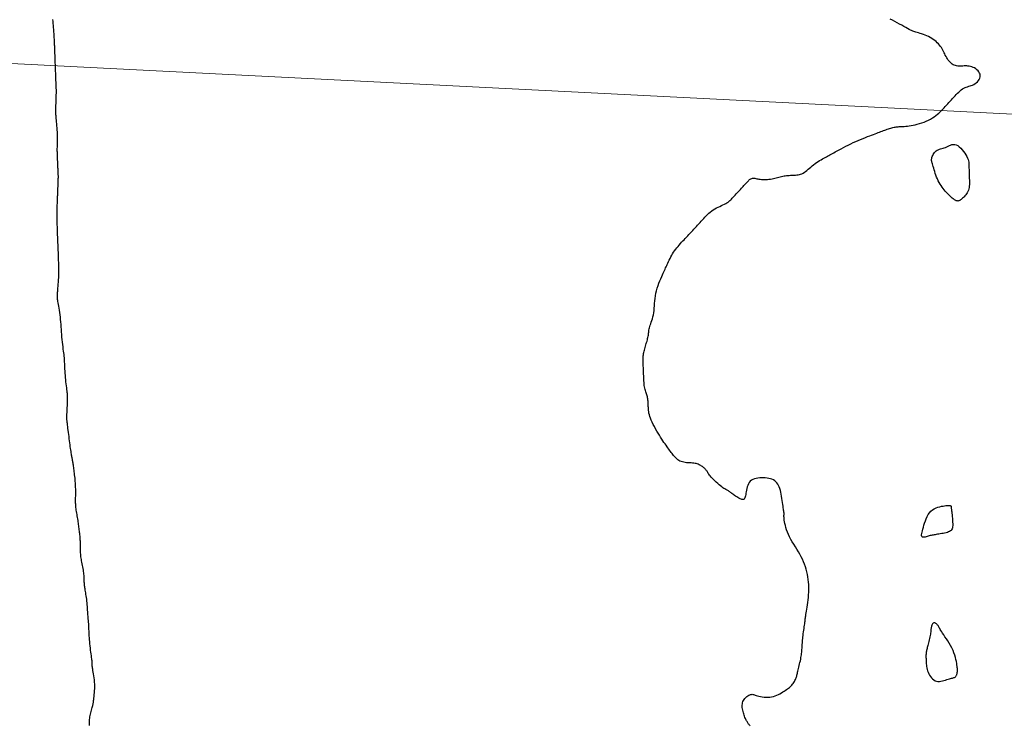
# Model space of a CAD drawing. Header units: millimetres. Extents: x 32690613 to 32693367, y 5343692 to 5344708.
# Tile 60 of 256: x 32692224 to 32692272, y 5343937 to 5343972. Entities that reach past the tile are written whole.
import ezdxf

# ---------------------------------------------------------------- set-up
doc = ezdxf.new("R2010")
doc.units = ezdxf.units.MM
doc.header["$LTSCALE"] = 20
doc.layers.get('0').update_dxf_attribs({"lineweight": 18})
doc.layers.get('Defpoints').update_dxf_attribs({"color": 11, "lineweight": 18})
doc.layers.add('02-DGM_HL_494.50', color=132, linetype='Continuous')
doc.layers.add('02-DGM_HL_495.00', color=142, linetype='Continuous')

# ---------------------------------------------------------------- blocks, each defined once
blk = doc.blocks.new('A$C78070446')
blk.add_line((4469459.192, 5342510.292), (4470208.776, 5342443.041))

msp = doc.modelspace()

# ---------------------------------------------------------------- linework, layer by layer
at = {"layer": '02-DGM_HL_494.50', "elevation": 494.5, "flags": 128}
msp.add_lwpolyline([(32692259.259, 5343937.14), (32692259.235, 5343937.173), (32692259.213, 5343937.204), (32692259.191, 5343937.234), (32692259.17, 5343937.263), (32692259.15, 5343937.292), (32692259.131, 5343937.322), (32692259.111, 5343937.353), (32692259.092, 5343937.387), (32692259.072, 5343937.424), (32692259.052, 5343937.465), (32692259.031, 5343937.51), (32692259.01, 5343937.559), (32692258.99, 5343937.612), (32692258.969, 5343937.668), (32692258.95, 5343937.726), (32692258.932, 5343937.786), (32692258.916, 5343937.847), (32692258.901, 5343937.909), (32692258.89, 5343937.971), (32692258.882, 5343938.033), (32692258.878, 5343938.094), (32692258.878, 5343938.155), (32692258.884, 5343938.214), (32692258.895, 5343938.272), (32692258.913, 5343938.329), (32692258.938, 5343938.383), (32692258.971, 5343938.435), (32692259.011, 5343938.484), (32692259.054, 5343938.529), (32692259.101, 5343938.57), (32692259.15, 5343938.606), (32692259.198, 5343938.636), (32692259.245, 5343938.659), (32692259.288, 5343938.675), (32692259.328, 5343938.683), (32692259.364, 5343938.684), (32692259.399, 5343938.68), (32692259.435, 5343938.67), (32692259.473, 5343938.657), (32692259.517, 5343938.641), (32692259.566, 5343938.623), (32692259.625, 5343938.605), (32692259.693, 5343938.587), (32692259.77, 5343938.57), (32692259.854, 5343938.556), (32692259.942, 5343938.545), (32692260.035, 5343938.538), (32692260.129, 5343938.537), (32692260.223, 5343938.542), (32692260.315, 5343938.555), (32692260.404, 5343938.576), (32692260.489, 5343938.603), (32692260.57, 5343938.636), (32692260.648, 5343938.674), (32692260.722, 5343938.714), (32692260.793, 5343938.756), (32692260.859, 5343938.798), (32692260.922, 5343938.839), (32692260.981, 5343938.877), (32692261.037, 5343938.914), (32692261.089, 5343938.95), (32692261.137, 5343938.985), (32692261.183, 5343939.02), (32692261.225, 5343939.056), (32692261.265, 5343939.094), (32692261.302, 5343939.133), (32692261.337, 5343939.175), (32692261.369, 5343939.218), (32692261.398, 5343939.264), (32692261.425, 5343939.31), (32692261.45, 5343939.357), (32692261.472, 5343939.403), (32692261.492, 5343939.449), (32692261.51, 5343939.493), (32692261.525, 5343939.536), (32692261.538, 5343939.578), (32692261.55, 5343939.62), (32692261.561, 5343939.664), (32692261.572, 5343939.71), (32692261.583, 5343939.759), (32692261.596, 5343939.814), (32692261.61, 5343939.873), (32692261.626, 5343939.94), (32692261.643, 5343940.011), (32692261.661, 5343940.087), (32692261.68, 5343940.166), (32692261.699, 5343940.245), (32692261.716, 5343940.325), (32692261.733, 5343940.403), (32692261.747, 5343940.479), (32692261.76, 5343940.551), (32692261.77, 5343940.619), (32692261.778, 5343940.684), (32692261.784, 5343940.748), (32692261.79, 5343940.81), (32692261.795, 5343940.871), (32692261.799, 5343940.932), (32692261.802, 5343940.994), (32692261.806, 5343941.058), (32692261.81, 5343941.123), (32692261.815, 5343941.19), (32692261.82, 5343941.259), (32692261.826, 5343941.33), (32692261.833, 5343941.404), (32692261.84, 5343941.481), (32692261.849, 5343941.561), (32692261.859, 5343941.644), (32692261.871, 5343941.728), (32692261.883, 5343941.814), (32692261.895, 5343941.898), (32692261.907, 5343941.98), (32692261.918, 5343942.058), (32692261.929, 5343942.131), (32692261.938, 5343942.198), (32692261.946, 5343942.257), (32692261.953, 5343942.311), (32692261.959, 5343942.362), (32692261.966, 5343942.412), (32692261.972, 5343942.465), (32692261.98, 5343942.522), (32692261.989, 5343942.586), (32692262.001, 5343942.659), (32692262.014, 5343942.743), (32692262.03, 5343942.838), (32692262.047, 5343942.941), (32692262.064, 5343943.052), (32692262.08, 5343943.169), (32692262.095, 5343943.29), (32692262.109, 5343943.414), (32692262.119, 5343943.539), (32692262.126, 5343943.664), (32692262.13, 5343943.79), (32692262.13, 5343943.915), (32692262.125, 5343944.04), (32692262.116, 5343944.164), (32692262.103, 5343944.289), (32692262.085, 5343944.413), (32692262.062, 5343944.538), (32692262.033, 5343944.661), (32692262, 5343944.785), (32692261.961, 5343944.909), (32692261.917, 5343945.032), (32692261.868, 5343945.155), (32692261.814, 5343945.278), (32692261.754, 5343945.401), (32692261.69, 5343945.524), (32692261.62, 5343945.646), (32692261.547, 5343945.768), (32692261.472, 5343945.89), (32692261.397, 5343946.01), (32692261.324, 5343946.13), (32692261.255, 5343946.249), (32692261.19, 5343946.367), (32692261.133, 5343946.484), (32692261.084, 5343946.599), (32692261.043, 5343946.712), (32692261.01, 5343946.82), (32692260.983, 5343946.923), (32692260.961, 5343947.019), (32692260.945, 5343947.108), (32692260.933, 5343947.186), (32692260.925, 5343947.254), (32692260.92, 5343947.311), (32692260.917, 5343947.357), (32692260.916, 5343947.394), (32692260.917, 5343947.423), (32692260.918, 5343947.446), (32692260.92, 5343947.464), (32692260.922, 5343947.479), (32692260.923, 5343947.492), (32692260.923, 5343947.505), (32692260.922, 5343947.519), (32692260.92, 5343947.536), (32692260.917, 5343947.557), (32692260.913, 5343947.585), (32692260.907, 5343947.62), (32692260.901, 5343947.665), (32692260.893, 5343947.722), (32692260.883, 5343947.79), (32692260.873, 5343947.869), (32692260.861, 5343947.956), (32692260.847, 5343948.05), (32692260.833, 5343948.149), (32692260.817, 5343948.25), (32692260.8, 5343948.351), (32692260.782, 5343948.45), (32692260.762, 5343948.546), (32692260.74, 5343948.637), (32692260.716, 5343948.724), (32692260.687, 5343948.805), (32692260.655, 5343948.88), (32692260.617, 5343948.949), (32692260.573, 5343949.01), (32692260.523, 5343949.064), (32692260.465, 5343949.11), (32692260.401, 5343949.149), (32692260.33, 5343949.18), (32692260.254, 5343949.205), (32692260.174, 5343949.224), (32692260.09, 5343949.238), (32692260.004, 5343949.247), (32692259.914, 5343949.252), (32692259.824, 5343949.253), (32692259.734, 5343949.249), (32692259.645, 5343949.24), (32692259.559, 5343949.225), (32692259.477, 5343949.203), (32692259.401, 5343949.172), (32692259.333, 5343949.133), (32692259.273, 5343949.084), (32692259.223, 5343949.025), (32692259.183, 5343948.957), (32692259.15, 5343948.883), (32692259.123, 5343948.805), (32692259.102, 5343948.725), (32692259.086, 5343948.646), (32692259.072, 5343948.568), (32692259.06, 5343948.496), (32692259.048, 5343948.43), (32692259.036, 5343948.371), (32692259.022, 5343948.32), (32692259.007, 5343948.277), (32692258.988, 5343948.243), (32692258.965, 5343948.217), (32692258.938, 5343948.201), (32692258.904, 5343948.195), (32692258.864, 5343948.198), (32692258.818, 5343948.21), (32692258.769, 5343948.23), (32692258.716, 5343948.255), (32692258.662, 5343948.285), (32692258.609, 5343948.318), (32692258.556, 5343948.353), (32692258.506, 5343948.388), (32692258.46, 5343948.422), (32692258.417, 5343948.454), (32692258.377, 5343948.486), (32692258.339, 5343948.515), (32692258.304, 5343948.543), (32692258.27, 5343948.568), (32692258.237, 5343948.591), (32692258.205, 5343948.612), (32692258.173, 5343948.631), (32692258.14, 5343948.648), (32692258.106, 5343948.666), (32692258.069, 5343948.685), (32692258.028, 5343948.708), (32692257.984, 5343948.735), (32692257.934, 5343948.768), (32692257.878, 5343948.808), (32692257.816, 5343948.857), (32692257.749, 5343948.912), (32692257.679, 5343948.973), (32692257.608, 5343949.037), (32692257.539, 5343949.103), (32692257.473, 5343949.167), (32692257.412, 5343949.23), (32692257.359, 5343949.288), (32692257.314, 5343949.341), (32692257.277, 5343949.388), (32692257.247, 5343949.43), (32692257.221, 5343949.469), (32692257.199, 5343949.504), (32692257.179, 5343949.537), (32692257.159, 5343949.569), (32692257.138, 5343949.599), (32692257.115, 5343949.629), (32692257.089, 5343949.66), (32692257.061, 5343949.689), (32692257.031, 5343949.718), (32692256.999, 5343949.747), (32692256.965, 5343949.774), (32692256.93, 5343949.801), (32692256.893, 5343949.826), (32692256.855, 5343949.85), (32692256.815, 5343949.872), (32692256.773, 5343949.893), (32692256.728, 5343949.911), (32692256.68, 5343949.928), (32692256.628, 5343949.943), (32692256.573, 5343949.955), (32692256.512, 5343949.964), (32692256.447, 5343949.971), (32692256.378, 5343949.976), (32692256.306, 5343949.98), (32692256.234, 5343949.984), (32692256.161, 5343949.99), (32692256.089, 5343949.998), (32692256.019, 5343950.01), (32692255.954, 5343950.025), (32692255.893, 5343950.046), (32692255.837, 5343950.072), (32692255.784, 5343950.102), (32692255.736, 5343950.136), (32692255.69, 5343950.174), (32692255.646, 5343950.214), (32692255.605, 5343950.256), (32692255.565, 5343950.299), (32692255.526, 5343950.344), (32692255.488, 5343950.391), (32692255.45, 5343950.438), (32692255.412, 5343950.488), (32692255.373, 5343950.54), (32692255.333, 5343950.594), (32692255.292, 5343950.65), (32692255.249, 5343950.71), (32692255.204, 5343950.772), (32692255.156, 5343950.838), (32692255.107, 5343950.907), (32692255.055, 5343950.981), (32692255.002, 5343951.06), (32692254.947, 5343951.143), (32692254.889, 5343951.232), (32692254.83, 5343951.327), (32692254.769, 5343951.428), (32692254.708, 5343951.533), (32692254.647, 5343951.64), (32692254.588, 5343951.749), (32692254.533, 5343951.857), (32692254.481, 5343951.963), (32692254.436, 5343952.065), (32692254.397, 5343952.161), (32692254.366, 5343952.25), (32692254.342, 5343952.332), (32692254.324, 5343952.409), (32692254.312, 5343952.481), (32692254.303, 5343952.549), (32692254.297, 5343952.614), (32692254.294, 5343952.678), (32692254.291, 5343952.74), (32692254.289, 5343952.803), (32692254.286, 5343952.865), (32692254.282, 5343952.926), (32692254.278, 5343952.987), (32692254.272, 5343953.046), (32692254.265, 5343953.103), (32692254.256, 5343953.158), (32692254.245, 5343953.211), (32692254.231, 5343953.262), (32692254.216, 5343953.31), (32692254.199, 5343953.358), (32692254.182, 5343953.407), (32692254.164, 5343953.456), (32692254.147, 5343953.508), (32692254.132, 5343953.564), (32692254.118, 5343953.623), (32692254.106, 5343953.688), (32692254.096, 5343953.757), (32692254.089, 5343953.83), (32692254.082, 5343953.907), (32692254.077, 5343953.986), (32692254.073, 5343954.067), (32692254.069, 5343954.15), (32692254.066, 5343954.233), (32692254.063, 5343954.316), (32692254.06, 5343954.398), (32692254.056, 5343954.48), (32692254.053, 5343954.559), (32692254.05, 5343954.636), (32692254.047, 5343954.709), (32692254.045, 5343954.778), (32692254.042, 5343954.843), (32692254.04, 5343954.903), (32692254.038, 5343954.959), (32692254.037, 5343955.012), (32692254.037, 5343955.062), (32692254.038, 5343955.111), (32692254.041, 5343955.16), (32692254.046, 5343955.21), (32692254.054, 5343955.261), (32692254.063, 5343955.315), (32692254.075, 5343955.371), (32692254.089, 5343955.429), (32692254.104, 5343955.489), (32692254.12, 5343955.55), (32692254.138, 5343955.612), (32692254.156, 5343955.675), (32692254.174, 5343955.738), (32692254.192, 5343955.801), (32692254.21, 5343955.864), (32692254.228, 5343955.926), (32692254.244, 5343955.988), (32692254.259, 5343956.047), (32692254.273, 5343956.106), (32692254.285, 5343956.162), (32692254.294, 5343956.215), (32692254.302, 5343956.267), (32692254.307, 5343956.316), (32692254.312, 5343956.365), (32692254.318, 5343956.414), (32692254.324, 5343956.465), (32692254.333, 5343956.518), (32692254.345, 5343956.574), (32692254.361, 5343956.635), (32692254.382, 5343956.701), (32692254.406, 5343956.772), (32692254.433, 5343956.849), (32692254.461, 5343956.931), (32692254.489, 5343957.018), (32692254.515, 5343957.11), (32692254.538, 5343957.207), (32692254.557, 5343957.31), (32692254.572, 5343957.417), (32692254.582, 5343957.529), (32692254.591, 5343957.644), (32692254.599, 5343957.763), (32692254.608, 5343957.885), (32692254.62, 5343958.008), (32692254.637, 5343958.133), (32692254.659, 5343958.259), (32692254.689, 5343958.385), (32692254.725, 5343958.51), (32692254.766, 5343958.633), (32692254.81, 5343958.751), (32692254.856, 5343958.865), (32692254.901, 5343958.972), (32692254.945, 5343959.071), (32692254.985, 5343959.161), (32692255.022, 5343959.241), (32692255.054, 5343959.312), (32692255.083, 5343959.377), (32692255.11, 5343959.437), (32692255.136, 5343959.495), (32692255.162, 5343959.551), (32692255.188, 5343959.609), (32692255.216, 5343959.671), (32692255.246, 5343959.737), (32692255.278, 5343959.807), (32692255.313, 5343959.881), (32692255.35, 5343959.957), (32692255.39, 5343960.035), (32692255.433, 5343960.113), (32692255.478, 5343960.191), (32692255.526, 5343960.267), (32692255.576, 5343960.34), (32692255.629, 5343960.412), (32692255.684, 5343960.481), (32692255.741, 5343960.549), (32692255.799, 5343960.616), (32692255.858, 5343960.682), (32692255.917, 5343960.747), (32692255.977, 5343960.812), (32692256.037, 5343960.877), (32692256.097, 5343960.942), (32692256.157, 5343961.007), (32692256.217, 5343961.072), (32692256.277, 5343961.137), (32692256.337, 5343961.202), (32692256.397, 5343961.267), (32692256.457, 5343961.332), (32692256.517, 5343961.396), (32692256.577, 5343961.461), (32692256.637, 5343961.526), (32692256.697, 5343961.591), (32692256.757, 5343961.656), (32692256.817, 5343961.721), (32692256.877, 5343961.786), (32692256.937, 5343961.851), (32692256.998, 5343961.915), (32692257.058, 5343961.98), (32692257.12, 5343962.043), (32692257.183, 5343962.105), (32692257.248, 5343962.165), (32692257.316, 5343962.223), (32692257.386, 5343962.278), (32692257.461, 5343962.33), (32692257.539, 5343962.378), (32692257.619, 5343962.423), (32692257.701, 5343962.465), (32692257.782, 5343962.504), (32692257.862, 5343962.541), (32692257.938, 5343962.577), (32692258.009, 5343962.612), (32692258.074, 5343962.646), (32692258.131, 5343962.679), (32692258.183, 5343962.713), (32692258.229, 5343962.748), (32692258.272, 5343962.784), (32692258.313, 5343962.821), (32692258.353, 5343962.862), (32692258.394, 5343962.905), (32692258.437, 5343962.952), (32692258.484, 5343963.002), (32692258.534, 5343963.056), (32692258.585, 5343963.111), (32692258.637, 5343963.168), (32692258.69, 5343963.225), (32692258.741, 5343963.28), (32692258.791, 5343963.334), (32692258.837, 5343963.384), (32692258.881, 5343963.431), (32692258.92, 5343963.474), (32692258.958, 5343963.514), (32692258.992, 5343963.552), (32692259.025, 5343963.588), (32692259.057, 5343963.622), (32692259.087, 5343963.655), (32692259.117, 5343963.687), (32692259.147, 5343963.719), (32692259.178, 5343963.751), (32692259.208, 5343963.781), (32692259.239, 5343963.808), (32692259.271, 5343963.833), (32692259.304, 5343963.853), (32692259.339, 5343963.868), (32692259.374, 5343963.878), (32692259.411, 5343963.881), (32692259.45, 5343963.88), (32692259.492, 5343963.874), (32692259.536, 5343963.865), (32692259.584, 5343963.854), (32692259.635, 5343963.843), (32692259.691, 5343963.832), (32692259.751, 5343963.823), (32692259.817, 5343963.817), (32692259.886, 5343963.813), (32692259.959, 5343963.812), (32692260.033, 5343963.813), (32692260.109, 5343963.818), (32692260.185, 5343963.824), (32692260.261, 5343963.834), (32692260.334, 5343963.846), (32692260.406, 5343963.86), (32692260.474, 5343963.877), (32692260.541, 5343963.894), (32692260.606, 5343963.912), (32692260.67, 5343963.93), (32692260.733, 5343963.947), (32692260.795, 5343963.963), (32692260.857, 5343963.978), (32692260.919, 5343963.989), (32692260.982, 5343963.998), (32692261.044, 5343964.006), (32692261.106, 5343964.012), (32692261.169, 5343964.016), (32692261.231, 5343964.019), (32692261.293, 5343964.022), (32692261.356, 5343964.025), (32692261.418, 5343964.027), (32692261.481, 5343964.031), (32692261.543, 5343964.037), (32692261.605, 5343964.045), (32692261.667, 5343964.057), (32692261.729, 5343964.075), (32692261.791, 5343964.098), (32692261.852, 5343964.128), (32692261.913, 5343964.165), (32692261.975, 5343964.209), (32692262.036, 5343964.258), (32692262.099, 5343964.311), (32692262.162, 5343964.367), (32692262.228, 5343964.424), (32692262.295, 5343964.481), (32692262.364, 5343964.537), (32692262.436, 5343964.59), (32692262.51, 5343964.642), (32692262.585, 5343964.69), (32692262.659, 5343964.736), (32692262.732, 5343964.779), (32692262.803, 5343964.82), (32692262.871, 5343964.858), (32692262.934, 5343964.893), (32692262.993, 5343964.925), (32692263.049, 5343964.956), (32692263.104, 5343964.986), (32692263.159, 5343965.016), (32692263.217, 5343965.048), (32692263.279, 5343965.082), (32692263.347, 5343965.12), (32692263.424, 5343965.162), (32692263.511, 5343965.21), (32692263.606, 5343965.262), (32692263.709, 5343965.317), (32692263.819, 5343965.375), (32692263.934, 5343965.435), (32692264.052, 5343965.495), (32692264.174, 5343965.555), (32692264.296, 5343965.613), (32692264.419, 5343965.669), (32692264.541, 5343965.722), (32692264.661, 5343965.772), (32692264.778, 5343965.82), (32692264.891, 5343965.864), (32692265, 5343965.906), (32692265.103, 5343965.946), (32692265.199, 5343965.982), (32692265.288, 5343966.015), (32692265.37, 5343966.046), (32692265.446, 5343966.075), (32692265.518, 5343966.102), (32692265.585, 5343966.128), (32692265.65, 5343966.152), (32692265.713, 5343966.176), (32692265.774, 5343966.199), (32692265.836, 5343966.222), (32692265.897, 5343966.245), (32692265.958, 5343966.267), (32692266.018, 5343966.288), (32692266.076, 5343966.308), (32692266.133, 5343966.326), (32692266.188, 5343966.342), (32692266.241, 5343966.356), (32692266.291, 5343966.367), (32692266.34, 5343966.376), (32692266.389, 5343966.383), (32692266.438, 5343966.388), (32692266.488, 5343966.392), (32692266.54, 5343966.395), (32692266.596, 5343966.398), (32692266.656, 5343966.4), (32692266.721, 5343966.403), (32692266.791, 5343966.406), (32692266.867, 5343966.411), (32692266.947, 5343966.419), (32692267.033, 5343966.429), (32692267.124, 5343966.442), (32692267.219, 5343966.459), (32692267.32, 5343966.482), (32692267.426, 5343966.509), (32692267.534, 5343966.542), (32692267.645, 5343966.579), (32692267.756, 5343966.62), (32692267.865, 5343966.666), (32692267.972, 5343966.714), (32692268.073, 5343966.766), (32692268.169, 5343966.821), (32692268.256, 5343966.878), (32692268.337, 5343966.936), (32692268.412, 5343966.997), (32692268.482, 5343967.059), (32692268.549, 5343967.122), (32692268.612, 5343967.186), (32692268.673, 5343967.25), (32692268.733, 5343967.315), (32692268.793, 5343967.38), (32692268.853, 5343967.445), (32692268.913, 5343967.51), (32692268.973, 5343967.575), (32692269.033, 5343967.64), (32692269.093, 5343967.705), (32692269.153, 5343967.77), (32692269.213, 5343967.834), (32692269.273, 5343967.899), (32692269.333, 5343967.963), (32692269.393, 5343968.025), (32692269.454, 5343968.084), (32692269.514, 5343968.139), (32692269.575, 5343968.189), (32692269.635, 5343968.233), (32692269.697, 5343968.27), (32692269.758, 5343968.3), (32692269.819, 5343968.325), (32692269.881, 5343968.345), (32692269.943, 5343968.363), (32692270.005, 5343968.382), (32692270.067, 5343968.402), (32692270.128, 5343968.426), (32692270.19, 5343968.456), (32692270.25, 5343968.494), (32692270.309, 5343968.538), (32692270.363, 5343968.588), (32692270.412, 5343968.642), (32692270.452, 5343968.7), (32692270.483, 5343968.761), (32692270.501, 5343968.823), (32692270.506, 5343968.886), (32692270.497, 5343968.948), (32692270.473, 5343969.008), (32692270.438, 5343969.066), (32692270.393, 5343969.121), (32692270.341, 5343969.172), (32692270.282, 5343969.217), (32692270.221, 5343969.257), (32692270.157, 5343969.289), (32692270.094, 5343969.314), (32692270.03, 5343969.332), (32692269.967, 5343969.345), (32692269.904, 5343969.352), (32692269.842, 5343969.356), (32692269.779, 5343969.356), (32692269.717, 5343969.355), (32692269.654, 5343969.353), (32692269.592, 5343969.351), (32692269.53, 5343969.349), (32692269.468, 5343969.35), (32692269.407, 5343969.354), (32692269.348, 5343969.361), (32692269.29, 5343969.374), (32692269.233, 5343969.392), (32692269.179, 5343969.418), (32692269.127, 5343969.451), (32692269.077, 5343969.491), (32692269.03, 5343969.536), (32692268.985, 5343969.587), (32692268.942, 5343969.642), (32692268.902, 5343969.7), (32692268.865, 5343969.76), (32692268.83, 5343969.821), (32692268.797, 5343969.882), (32692268.766, 5343969.944), (32692268.736, 5343970.005), (32692268.706, 5343970.066), (32692268.674, 5343970.128), (32692268.639, 5343970.189), (32692268.602, 5343970.25), (32692268.56, 5343970.311), (32692268.514, 5343970.372), (32692268.462, 5343970.431), (32692268.406, 5343970.49), (32692268.344, 5343970.547), (32692268.279, 5343970.602), (32692268.209, 5343970.655), (32692268.135, 5343970.704), (32692268.057, 5343970.75), (32692267.975, 5343970.792), (32692267.891, 5343970.83), (32692267.807, 5343970.864), (32692267.723, 5343970.895), (32692267.641, 5343970.923), (32692267.562, 5343970.948), (32692267.489, 5343970.97), (32692267.422, 5343970.989), (32692267.362, 5343971.007), (32692267.308, 5343971.023), (32692267.257, 5343971.04), (32692267.206, 5343971.059), (32692267.152, 5343971.081), (32692267.095, 5343971.107), (32692267.03, 5343971.14), (32692266.956, 5343971.179), (32692266.87, 5343971.227), (32692266.775, 5343971.282), (32692266.671, 5343971.341), (32692266.561, 5343971.404), (32692266.448, 5343971.467), (32692266.332, 5343971.53), (32692266.217, 5343971.591), (32692266.104, 5343971.647)], dxfattribs=at)
for points in [[(32692269.327, 5343965.504), (32692269.4, 5343965.466), (32692269.475, 5343965.412), (32692269.549, 5343965.346), (32692269.621, 5343965.27), (32692269.688, 5343965.187), (32692269.751, 5343965.102), (32692269.805, 5343965.017), (32692269.851, 5343964.936), (32692269.886, 5343964.861), (32692269.913, 5343964.792), (32692269.931, 5343964.728), (32692269.942, 5343964.666), (32692269.949, 5343964.607), (32692269.952, 5343964.548), (32692269.953, 5343964.489), (32692269.953, 5343964.427), (32692269.953, 5343964.363), (32692269.954, 5343964.297), (32692269.956, 5343964.228), (32692269.958, 5343964.157), (32692269.96, 5343964.084), (32692269.963, 5343964.01), (32692269.966, 5343963.936), (32692269.969, 5343963.861), (32692269.972, 5343963.786), (32692269.974, 5343963.712), (32692269.974, 5343963.638), (32692269.972, 5343963.565), (32692269.967, 5343963.494), (32692269.958, 5343963.424), (32692269.944, 5343963.357), (32692269.924, 5343963.292), (32692269.899, 5343963.23), (32692269.868, 5343963.171), (32692269.833, 5343963.116), (32692269.796, 5343963.064), (32692269.756, 5343963.016), (32692269.716, 5343962.971), (32692269.677, 5343962.931), (32692269.64, 5343962.896), (32692269.605, 5343962.864), (32692269.573, 5343962.838), (32692269.543, 5343962.816), (32692269.514, 5343962.797), (32692269.487, 5343962.783), (32692269.461, 5343962.773), (32692269.436, 5343962.767), (32692269.411, 5343962.764), (32692269.386, 5343962.765), (32692269.361, 5343962.769), (32692269.334, 5343962.777), (32692269.306, 5343962.789), (32692269.276, 5343962.805), (32692269.245, 5343962.825), (32692269.21, 5343962.849), (32692269.173, 5343962.877), (32692269.133, 5343962.91), (32692269.09, 5343962.947), (32692269.044, 5343962.988), (32692268.996, 5343963.033), (32692268.947, 5343963.081), (32692268.896, 5343963.133), (32692268.844, 5343963.189), (32692268.792, 5343963.248), (32692268.74, 5343963.31), (32692268.687, 5343963.375), (32692268.636, 5343963.444), (32692268.586, 5343963.516), (32692268.538, 5343963.591), (32692268.492, 5343963.67), (32692268.448, 5343963.753), (32692268.407, 5343963.839), (32692268.37, 5343963.929), (32692268.336, 5343964.02), (32692268.306, 5343964.112), (32692268.278, 5343964.203), (32692268.252, 5343964.29), (32692268.229, 5343964.372), (32692268.208, 5343964.447), (32692268.189, 5343964.514), (32692268.172, 5343964.571), (32692268.157, 5343964.62), (32692268.145, 5343964.662), (32692268.135, 5343964.7), (32692268.129, 5343964.735), (32692268.126, 5343964.77), (32692268.128, 5343964.806), (32692268.135, 5343964.846), (32692268.146, 5343964.89), (32692268.162, 5343964.938), (32692268.183, 5343964.989), (32692268.209, 5343965.04), (32692268.239, 5343965.089), (32692268.274, 5343965.136), (32692268.313, 5343965.179), (32692268.356, 5343965.216), (32692268.404, 5343965.245), (32692268.455, 5343965.269), (32692268.51, 5343965.288), (32692268.567, 5343965.305), (32692268.626, 5343965.32), (32692268.686, 5343965.337), (32692268.747, 5343965.356), (32692268.809, 5343965.379), (32692268.87, 5343965.408), (32692268.932, 5343965.439), (32692268.994, 5343965.469), (32692269.057, 5343965.496), (32692269.122, 5343965.516), (32692269.188, 5343965.526), (32692269.256, 5343965.523)], [(32692269.107, 5343947.588), (32692269.115, 5343947.519), (32692269.124, 5343947.442), (32692269.133, 5343947.357), (32692269.141, 5343947.268), (32692269.149, 5343947.178), (32692269.154, 5343947.09), (32692269.156, 5343947.006), (32692269.156, 5343946.931), (32692269.15, 5343946.865), (32692269.141, 5343946.809), (32692269.125, 5343946.761), (32692269.105, 5343946.72), (32692269.077, 5343946.686), (32692269.043, 5343946.657), (32692269.002, 5343946.632), (32692268.953, 5343946.61), (32692268.895, 5343946.59), (32692268.832, 5343946.572), (32692268.763, 5343946.556), (32692268.691, 5343946.541), (32692268.619, 5343946.527), (32692268.547, 5343946.515), (32692268.477, 5343946.504), (32692268.412, 5343946.494), (32692268.353, 5343946.485), (32692268.299, 5343946.477), (32692268.249, 5343946.469), (32692268.201, 5343946.46), (32692268.155, 5343946.451), (32692268.11, 5343946.441), (32692268.063, 5343946.429), (32692268.015, 5343946.416), (32692267.964, 5343946.401), (32692267.912, 5343946.385), (32692267.86, 5343946.37), (32692267.81, 5343946.358), (32692267.764, 5343946.35), (32692267.722, 5343946.348), (32692267.688, 5343946.354), (32692267.661, 5343946.369), (32692267.644, 5343946.394), (32692267.637, 5343946.43), (32692267.637, 5343946.476), (32692267.644, 5343946.531), (32692267.658, 5343946.596), (32692267.677, 5343946.67), (32692267.7, 5343946.753), (32692267.726, 5343946.844), (32692267.755, 5343946.942), (32692267.787, 5343947.046), (32692267.823, 5343947.152), (32692267.864, 5343947.258), (32692267.911, 5343947.361), (32692267.965, 5343947.458), (32692268.026, 5343947.547), (32692268.096, 5343947.625), (32692268.174, 5343947.691), (32692268.26, 5343947.743), (32692268.349, 5343947.785), (32692268.439, 5343947.818), (32692268.528, 5343947.843), (32692268.613, 5343947.861), (32692268.69, 5343947.875), (32692268.758, 5343947.885), (32692268.815, 5343947.893), (32692268.86, 5343947.898), (32692268.896, 5343947.903), (32692268.924, 5343947.906), (32692268.946, 5343947.907), (32692268.963, 5343947.908), (32692268.976, 5343947.908), (32692268.988, 5343947.908), (32692269, 5343947.907), (32692269.011, 5343947.906), (32692269.021, 5343947.904), (32692269.031, 5343947.902), (32692269.04, 5343947.899), (32692269.049, 5343947.896), (32692269.056, 5343947.891), (32692269.063, 5343947.886), (32692269.068, 5343947.879), (32692269.072, 5343947.872), (32692269.076, 5343947.863), (32692269.079, 5343947.854), (32692269.081, 5343947.844), (32692269.082, 5343947.834), (32692269.083, 5343947.824), (32692269.084, 5343947.813), (32692269.085, 5343947.802), (32692269.086, 5343947.789), (32692269.088, 5343947.773), (32692269.089, 5343947.752), (32692269.092, 5343947.724), (32692269.096, 5343947.689), (32692269.101, 5343947.644)], [(32692268.365, 5343939.324), (32692268.436, 5343939.312), (32692268.509, 5343939.312), (32692268.583, 5343939.321), (32692268.657, 5343939.337), (32692268.73, 5343939.357), (32692268.801, 5343939.38), (32692268.869, 5343939.403), (32692268.933, 5343939.424), (32692268.993, 5343939.441), (32692269.047, 5343939.455), (32692269.096, 5343939.466), (32692269.141, 5343939.477), (32692269.181, 5343939.487), (32692269.217, 5343939.497), (32692269.248, 5343939.51), (32692269.275, 5343939.526), (32692269.297, 5343939.545), (32692269.316, 5343939.567), (32692269.332, 5343939.591), (32692269.344, 5343939.617), (32692269.354, 5343939.643), (32692269.362, 5343939.669), (32692269.368, 5343939.694), (32692269.373, 5343939.716), (32692269.377, 5343939.736), (32692269.38, 5343939.753), (32692269.383, 5343939.767), (32692269.385, 5343939.781), (32692269.386, 5343939.792), (32692269.388, 5343939.803), (32692269.389, 5343939.813), (32692269.39, 5343939.823), (32692269.39, 5343939.834), (32692269.391, 5343939.846), (32692269.391, 5343939.862), (32692269.39, 5343939.883), (32692269.388, 5343939.91), (32692269.384, 5343939.946), (32692269.379, 5343939.991), (32692269.373, 5343940.047), (32692269.364, 5343940.115), (32692269.352, 5343940.195), (32692269.337, 5343940.284), (32692269.316, 5343940.382), (32692269.291, 5343940.487), (32692269.259, 5343940.597), (32692269.219, 5343940.711), (32692269.172, 5343940.827), (32692269.115, 5343940.945), (32692269.053, 5343941.062), (32692268.985, 5343941.177), (32692268.916, 5343941.289), (32692268.847, 5343941.395), (32692268.781, 5343941.495), (32692268.719, 5343941.586), (32692268.665, 5343941.668), (32692268.62, 5343941.739), (32692268.582, 5343941.8), (32692268.551, 5343941.852), (32692268.526, 5343941.897), (32692268.503, 5343941.937), (32692268.483, 5343941.972), (32692268.463, 5343942.004), (32692268.442, 5343942.035), (32692268.419, 5343942.065), (32692268.394, 5343942.094), (32692268.367, 5343942.12), (32692268.339, 5343942.143), (32692268.311, 5343942.161), (32692268.284, 5343942.173), (32692268.257, 5343942.179), (32692268.232, 5343942.175), (32692268.209, 5343942.163), (32692268.188, 5343942.143), (32692268.169, 5343942.117), (32692268.152, 5343942.087), (32692268.137, 5343942.053), (32692268.125, 5343942.018), (32692268.115, 5343941.983), (32692268.107, 5343941.95), (32692268.101, 5343941.92), (32692268.098, 5343941.892), (32692268.095, 5343941.864), (32692268.093, 5343941.835), (32692268.09, 5343941.804), (32692268.087, 5343941.768), (32692268.083, 5343941.726), (32692268.076, 5343941.677), (32692268.067, 5343941.62), (32692268.056, 5343941.556), (32692268.043, 5343941.487), (32692268.028, 5343941.415), (32692268.012, 5343941.341), (32692267.996, 5343941.268), (32692267.979, 5343941.198), (32692267.962, 5343941.132), (32692267.946, 5343941.072), (32692267.931, 5343941.017), (32692267.916, 5343940.966), (32692267.902, 5343940.918), (32692267.89, 5343940.873), (32692267.879, 5343940.829), (32692267.87, 5343940.785), (32692267.863, 5343940.74), (32692267.858, 5343940.693), (32692267.854, 5343940.644), (32692267.852, 5343940.593), (32692267.852, 5343940.541), (32692267.852, 5343940.486), (32692267.854, 5343940.429), (32692267.856, 5343940.37), (32692267.858, 5343940.308), (32692267.861, 5343940.245), (32692267.864, 5343940.179), (32692267.87, 5343940.112), (32692267.878, 5343940.043), (32692267.889, 5343939.973), (32692267.904, 5343939.903), (32692267.925, 5343939.831), (32692267.951, 5343939.759), (32692267.984, 5343939.687), (32692268.023, 5343939.617), (32692268.068, 5343939.55), (32692268.119, 5343939.488), (32692268.174, 5343939.432), (32692268.234, 5343939.385), (32692268.298, 5343939.349)]]:
    msp.add_lwpolyline(points, close=True, dxfattribs=at)
at = {"layer": '02-DGM_HL_495.00', "elevation": 495, "flags": 128}
msp.add_lwpolyline([(32692227.003, 5343937.163), (32692227.002, 5343937.21), (32692227, 5343937.258), (32692227, 5343937.306), (32692227, 5343937.356), (32692227.002, 5343937.408), (32692227.006, 5343937.462), (32692227.013, 5343937.52), (32692227.022, 5343937.581), (32692227.034, 5343937.646), (32692227.048, 5343937.713), (32692227.064, 5343937.781), (32692227.081, 5343937.849), (32692227.099, 5343937.916), (32692227.116, 5343937.979), (32692227.131, 5343938.037), (32692227.145, 5343938.089), (32692227.156, 5343938.134), (32692227.166, 5343938.174), (32692227.173, 5343938.211), (32692227.18, 5343938.247), (32692227.186, 5343938.285), (32692227.192, 5343938.328), (32692227.199, 5343938.376), (32692227.206, 5343938.434), (32692227.215, 5343938.502), (32692227.224, 5343938.58), (32692227.233, 5343938.667), (32692227.241, 5343938.76), (32692227.248, 5343938.859), (32692227.253, 5343938.962), (32692227.255, 5343939.068), (32692227.252, 5343939.174), (32692227.246, 5343939.281), (32692227.236, 5343939.386), (32692227.224, 5343939.489), (32692227.21, 5343939.587), (32692227.195, 5343939.679), (32692227.18, 5343939.765), (32692227.167, 5343939.842), (32692227.155, 5343939.909), (32692227.146, 5343939.966), (32692227.14, 5343940.013), (32692227.136, 5343940.052), (32692227.134, 5343940.084), (32692227.132, 5343940.11), (32692227.132, 5343940.132), (32692227.133, 5343940.15), (32692227.133, 5343940.168), (32692227.134, 5343940.184), (32692227.133, 5343940.202), (32692227.132, 5343940.223), (32692227.131, 5343940.248), (32692227.128, 5343940.279), (32692227.124, 5343940.317), (32692227.118, 5343940.363), (32692227.11, 5343940.42), (32692227.101, 5343940.488), (32692227.09, 5343940.565), (32692227.078, 5343940.652), (32692227.065, 5343940.744), (32692227.052, 5343940.842), (32692227.04, 5343940.944), (32692227.028, 5343941.047), (32692227.017, 5343941.151), (32692227.007, 5343941.253), (32692227, 5343941.352), (32692226.993, 5343941.449), (32692226.987, 5343941.541), (32692226.983, 5343941.628), (32692226.979, 5343941.71), (32692226.976, 5343941.784), (32692226.973, 5343941.851), (32692226.971, 5343941.909), (32692226.969, 5343941.96), (32692226.967, 5343942.004), (32692226.965, 5343942.043), (32692226.963, 5343942.078), (32692226.961, 5343942.11), (32692226.959, 5343942.14), (32692226.956, 5343942.17), (32692226.953, 5343942.2), (32692226.95, 5343942.231), (32692226.946, 5343942.264), (32692226.942, 5343942.301), (32692226.938, 5343942.341), (32692226.933, 5343942.387), (32692226.929, 5343942.439), (32692226.925, 5343942.497), (32692226.921, 5343942.564), (32692226.916, 5343942.636), (32692226.912, 5343942.715), (32692226.907, 5343942.797), (32692226.902, 5343942.883), (32692226.896, 5343942.971), (32692226.889, 5343943.06), (32692226.881, 5343943.149), (32692226.872, 5343943.237), (32692226.861, 5343943.322), (32692226.85, 5343943.406), (32692226.839, 5343943.486), (32692226.827, 5343943.564), (32692226.816, 5343943.637), (32692226.805, 5343943.706), (32692226.794, 5343943.771), (32692226.784, 5343943.831), (32692226.775, 5343943.886), (32692226.767, 5343943.937), (32692226.76, 5343943.985), (32692226.755, 5343944.031), (32692226.75, 5343944.074), (32692226.746, 5343944.117), (32692226.744, 5343944.158), (32692226.743, 5343944.2), (32692226.743, 5343944.243), (32692226.743, 5343944.286), (32692226.743, 5343944.332), (32692226.742, 5343944.38), (32692226.739, 5343944.432), (32692226.736, 5343944.487), (32692226.729, 5343944.547), (32692226.721, 5343944.612), (32692226.71, 5343944.68), (32692226.697, 5343944.752), (32692226.683, 5343944.827), (32692226.669, 5343944.902), (32692226.654, 5343944.978), (32692226.639, 5343945.053), (32692226.625, 5343945.127), (32692226.613, 5343945.198), (32692226.601, 5343945.267), (32692226.591, 5343945.334), (32692226.583, 5343945.4), (32692226.575, 5343945.464), (32692226.569, 5343945.527), (32692226.564, 5343945.59), (32692226.561, 5343945.652), (32692226.558, 5343945.715), (32692226.557, 5343945.777), (32692226.557, 5343945.84), (32692226.556, 5343945.902), (32692226.556, 5343945.965), (32692226.556, 5343946.027), (32692226.555, 5343946.09), (32692226.553, 5343946.152), (32692226.55, 5343946.215), (32692226.546, 5343946.277), (32692226.541, 5343946.34), (32692226.535, 5343946.402), (32692226.529, 5343946.464), (32692226.522, 5343946.526), (32692226.515, 5343946.589), (32692226.508, 5343946.651), (32692226.5, 5343946.713), (32692226.493, 5343946.776), (32692226.485, 5343946.839), (32692226.477, 5343946.903), (32692226.469, 5343946.968), (32692226.46, 5343947.034), (32692226.45, 5343947.102), (32692226.439, 5343947.171), (32692226.427, 5343947.243), (32692226.415, 5343947.316), (32692226.402, 5343947.389), (32692226.389, 5343947.462), (32692226.377, 5343947.534), (32692226.365, 5343947.605), (32692226.354, 5343947.672), (32692226.345, 5343947.736), (32692226.337, 5343947.797), (32692226.331, 5343947.853), (32692226.326, 5343947.907), (32692226.323, 5343947.958), (32692226.321, 5343948.007), (32692226.319, 5343948.056), (32692226.319, 5343948.103), (32692226.319, 5343948.151), (32692226.319, 5343948.199), (32692226.32, 5343948.248), (32692226.322, 5343948.298), (32692226.323, 5343948.35), (32692226.324, 5343948.404), (32692226.325, 5343948.459), (32692226.326, 5343948.518), (32692226.326, 5343948.579), (32692226.326, 5343948.643), (32692226.324, 5343948.71), (32692226.322, 5343948.779), (32692226.319, 5343948.851), (32692226.316, 5343948.925), (32692226.311, 5343949), (32692226.305, 5343949.077), (32692226.299, 5343949.156), (32692226.291, 5343949.235), (32692226.282, 5343949.315), (32692226.273, 5343949.394), (32692226.263, 5343949.471), (32692226.253, 5343949.547), (32692226.244, 5343949.62), (32692226.234, 5343949.689), (32692226.225, 5343949.753), (32692226.217, 5343949.813), (32692226.209, 5343949.868), (32692226.202, 5343949.919), (32692226.195, 5343949.966), (32692226.188, 5343950.01), (32692226.182, 5343950.051), (32692226.175, 5343950.09), (32692226.169, 5343950.127), (32692226.162, 5343950.162), (32692226.155, 5343950.198), (32692226.148, 5343950.234), (32692226.14, 5343950.273), (32692226.132, 5343950.315), (32692226.124, 5343950.361), (32692226.115, 5343950.413), (32692226.105, 5343950.472), (32692226.095, 5343950.538), (32692226.084, 5343950.611), (32692226.073, 5343950.69), (32692226.062, 5343950.775), (32692226.049, 5343950.866), (32692226.037, 5343950.96), (32692226.024, 5343951.059), (32692226.011, 5343951.16), (32692225.997, 5343951.264), (32692225.984, 5343951.368), (32692225.97, 5343951.47), (32692225.958, 5343951.57), (32692225.945, 5343951.664), (32692225.934, 5343951.752), (32692225.924, 5343951.83), (32692225.916, 5343951.899), (32692225.909, 5343951.955), (32692225.904, 5343952), (32692225.9, 5343952.036), (32692225.898, 5343952.065), (32692225.896, 5343952.087), (32692225.894, 5343952.104), (32692225.894, 5343952.118), (32692225.893, 5343952.131), (32692225.893, 5343952.144), (32692225.892, 5343952.158), (32692225.892, 5343952.176), (32692225.892, 5343952.198), (32692225.893, 5343952.226), (32692225.894, 5343952.263), (32692225.895, 5343952.308), (32692225.898, 5343952.365), (32692225.901, 5343952.433), (32692225.904, 5343952.511), (32692225.908, 5343952.596), (32692225.913, 5343952.684), (32692225.917, 5343952.773), (32692225.921, 5343952.859), (32692225.924, 5343952.941), (32692225.927, 5343953.014), (32692225.929, 5343953.076), (32692225.93, 5343953.13), (32692225.93, 5343953.178), (32692225.929, 5343953.223), (32692225.927, 5343953.267), (32692225.923, 5343953.313), (32692225.918, 5343953.363), (32692225.911, 5343953.421), (32692225.903, 5343953.488), (32692225.893, 5343953.564), (32692225.883, 5343953.647), (32692225.871, 5343953.737), (32692225.86, 5343953.833), (32692225.849, 5343953.934), (32692225.838, 5343954.038), (32692225.828, 5343954.144), (32692225.82, 5343954.251), (32692225.812, 5343954.358), (32692225.805, 5343954.463), (32692225.8, 5343954.564), (32692225.795, 5343954.66), (32692225.791, 5343954.748), (32692225.788, 5343954.827), (32692225.785, 5343954.896), (32692225.783, 5343954.953), (32692225.781, 5343955), (32692225.779, 5343955.042), (32692225.776, 5343955.081), (32692225.772, 5343955.121), (32692225.768, 5343955.165), (32692225.762, 5343955.216), (32692225.754, 5343955.278), (32692225.744, 5343955.353), (32692225.732, 5343955.441), (32692225.719, 5343955.539), (32692225.706, 5343955.645), (32692225.692, 5343955.759), (32692225.679, 5343955.878), (32692225.666, 5343956.001), (32692225.654, 5343956.125), (32692225.643, 5343956.25), (32692225.634, 5343956.374), (32692225.625, 5343956.498), (32692225.617, 5343956.621), (32692225.608, 5343956.743), (32692225.598, 5343956.863), (32692225.588, 5343956.982), (32692225.575, 5343957.099), (32692225.561, 5343957.213), (32692225.545, 5343957.324), (32692225.528, 5343957.43), (32692225.511, 5343957.531), (32692225.494, 5343957.625), (32692225.479, 5343957.712), (32692225.465, 5343957.789), (32692225.453, 5343957.857), (32692225.444, 5343957.913), (32692225.438, 5343957.96), (32692225.434, 5343957.999), (32692225.432, 5343958.031), (32692225.431, 5343958.057), (32692225.43, 5343958.079), (32692225.431, 5343958.098), (32692225.431, 5343958.115), (32692225.432, 5343958.132), (32692225.432, 5343958.15), (32692225.432, 5343958.171), (32692225.433, 5343958.196), (32692225.435, 5343958.226), (32692225.437, 5343958.265), (32692225.441, 5343958.311), (32692225.445, 5343958.368), (32692225.451, 5343958.437), (32692225.458, 5343958.516), (32692225.466, 5343958.604), (32692225.474, 5343958.701), (32692225.482, 5343958.804), (32692225.488, 5343958.913), (32692225.494, 5343959.026), (32692225.498, 5343959.142), (32692225.501, 5343959.26), (32692225.501, 5343959.38), (32692225.5, 5343959.502), (32692225.498, 5343959.624), (32692225.494, 5343959.748), (32692225.49, 5343959.872), (32692225.486, 5343959.996), (32692225.481, 5343960.121), (32692225.476, 5343960.246), (32692225.471, 5343960.371), (32692225.466, 5343960.496), (32692225.461, 5343960.621), (32692225.457, 5343960.746), (32692225.452, 5343960.871), (32692225.447, 5343960.996), (32692225.442, 5343961.12), (32692225.437, 5343961.245), (32692225.432, 5343961.37), (32692225.428, 5343961.495), (32692225.424, 5343961.619), (32692225.421, 5343961.742), (32692225.418, 5343961.865), (32692225.417, 5343961.987), (32692225.416, 5343962.107), (32692225.417, 5343962.227), (32692225.419, 5343962.344), (32692225.421, 5343962.456), (32692225.424, 5343962.563), (32692225.428, 5343962.663), (32692225.431, 5343962.754), (32692225.434, 5343962.835), (32692225.437, 5343962.904), (32692225.44, 5343962.96), (32692225.442, 5343963.007), (32692225.444, 5343963.046), (32692225.445, 5343963.082), (32692225.447, 5343963.117), (32692225.449, 5343963.155), (32692225.45, 5343963.198), (32692225.453, 5343963.251), (32692225.456, 5343963.314), (32692225.459, 5343963.387), (32692225.462, 5343963.466), (32692225.465, 5343963.548), (32692225.469, 5343963.631), (32692225.471, 5343963.712), (32692225.474, 5343963.787), (32692225.475, 5343963.855), (32692225.476, 5343963.912), (32692225.476, 5343963.96), (32692225.476, 5343964), (32692225.475, 5343964.032), (32692225.474, 5343964.06), (32692225.472, 5343964.083), (32692225.471, 5343964.103), (32692225.469, 5343964.122), (32692225.468, 5343964.141), (32692225.467, 5343964.161), (32692225.466, 5343964.183), (32692225.464, 5343964.21), (32692225.463, 5343964.242), (32692225.461, 5343964.281), (32692225.46, 5343964.328), (32692225.457, 5343964.385), (32692225.455, 5343964.453), (32692225.452, 5343964.529), (32692225.449, 5343964.61), (32692225.445, 5343964.695), (32692225.442, 5343964.779), (32692225.439, 5343964.861), (32692225.436, 5343964.936), (32692225.433, 5343965.004), (32692225.431, 5343965.061), (32692225.429, 5343965.11), (32692225.428, 5343965.154), (32692225.427, 5343965.194), (32692225.426, 5343965.235), (32692225.426, 5343965.279), (32692225.427, 5343965.328), (32692225.428, 5343965.385), (32692225.429, 5343965.453), (32692225.431, 5343965.531), (32692225.432, 5343965.617), (32692225.433, 5343965.71), (32692225.433, 5343965.809), (32692225.433, 5343965.911), (32692225.431, 5343966.017), (32692225.428, 5343966.124), (32692225.423, 5343966.231), (32692225.416, 5343966.336), (32692225.409, 5343966.438), (32692225.401, 5343966.537), (32692225.392, 5343966.629), (32692225.384, 5343966.715), (32692225.377, 5343966.792), (32692225.37, 5343966.86), (32692225.365, 5343966.917), (32692225.361, 5343966.966), (32692225.358, 5343967.009), (32692225.356, 5343967.049), (32692225.355, 5343967.088), (32692225.354, 5343967.13), (32692225.355, 5343967.177), (32692225.356, 5343967.231), (32692225.357, 5343967.295), (32692225.359, 5343967.367), (32692225.361, 5343967.444), (32692225.364, 5343967.523), (32692225.366, 5343967.604), (32692225.369, 5343967.682), (32692225.371, 5343967.756), (32692225.373, 5343967.823), (32692225.375, 5343967.881), (32692225.377, 5343967.931), (32692225.378, 5343967.974), (32692225.379, 5343968.011), (32692225.38, 5343968.044), (32692225.38, 5343968.073), (32692225.38, 5343968.1), (32692225.38, 5343968.126), (32692225.38, 5343968.152), (32692225.38, 5343968.179), (32692225.379, 5343968.209), (32692225.378, 5343968.243), (32692225.376, 5343968.281), (32692225.375, 5343968.324), (32692225.373, 5343968.375), (32692225.371, 5343968.433), (32692225.368, 5343968.499), (32692225.365, 5343968.573), (32692225.362, 5343968.65), (32692225.359, 5343968.73), (32692225.356, 5343968.81), (32692225.353, 5343968.888), (32692225.35, 5343968.961), (32692225.347, 5343969.028), (32692225.345, 5343969.086), (32692225.343, 5343969.138), (32692225.341, 5343969.185), (32692225.34, 5343969.23), (32692225.338, 5343969.275), (32692225.336, 5343969.322), (32692225.334, 5343969.374), (32692225.332, 5343969.432), (32692225.329, 5343969.499), (32692225.326, 5343969.572), (32692225.323, 5343969.649), (32692225.32, 5343969.729), (32692225.317, 5343969.809), (32692225.314, 5343969.887), (32692225.311, 5343969.96), (32692225.308, 5343970.027), (32692225.306, 5343970.085), (32692225.304, 5343970.137), (32692225.302, 5343970.184), (32692225.3, 5343970.229), (32692225.299, 5343970.274), (32692225.297, 5343970.321), (32692225.295, 5343970.373), (32692225.293, 5343970.431), (32692225.29, 5343970.498), (32692225.287, 5343970.573), (32692225.283, 5343970.654), (32692225.279, 5343970.742), (32692225.274, 5343970.834), (32692225.269, 5343970.93), (32692225.262, 5343971.03), (32692225.255, 5343971.131), (32692225.247, 5343971.233), (32692225.238, 5343971.334), (32692225.229, 5343971.434), (32692225.22, 5343971.53), (32692225.211, 5343971.621)], dxfattribs=at)

# ---------------------------------------------------------------- block references
at = {"layer": 'Defpoints', "rotation": 2.237485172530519}
msp.add_blockref('A$C78070446', (28434719.524, -168960.664), dxfattribs=at)

doc.saveas('drawing.dxf')
